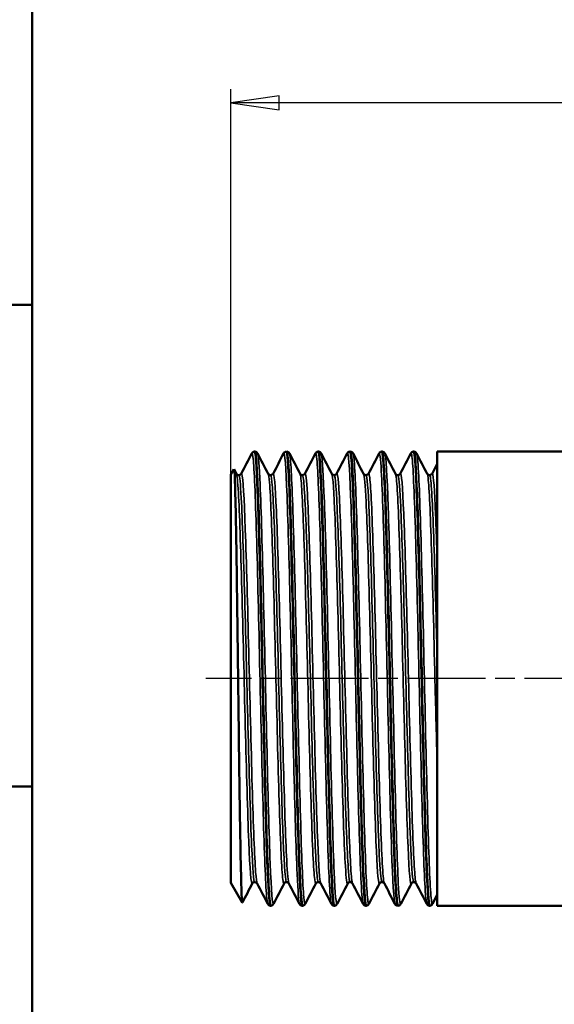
# Model space of a CAD drawing. Header units: millimetres. Extents: x -127 to 748, y -69 to 356.
# Tile 5 of 16: x 19 to 58, y 99 to 171. Entities that reach past the tile are written whole.
import ezdxf
from ezdxf.enums import TextEntityAlignment as Align

# ---------------------------------------------------------------- set-up
doc = ezdxf.new("R2010")
doc.units = ezdxf.units.MM
doc.linetypes.add('CHAIN', pattern=[0.7087, 0.4724, -0.0591, 0.1181, -0.0591])
for name, color, linetype, lineweight in [('Видимые тонкие (ГОСТ)', 7, 'Continuous', 35), ('Видимый контур (ГОСТ)', 7, 'Continuous', 50), ('Кромка (ГОСТ)', 7, 'Continuous', 50), ('Маркер центра (ГОСТ)', 7, 'Continuous', 25), ('Обозначение (ГОСТ)', 7, 'Continuous', 25), ('Размер (ГОСТ)', 7, 'Continuous', 25), ('Эскизная геометрия (ГОСТ)', 7, 'Continuous', 50)]:
    doc.layers.add(name, color=color, linetype=linetype, lineweight=lineweight)
doc.styles.get("Standard").update_dxf_attribs({"font": 'GOST Common Italic.ttf'})
doc.styles.add('Обычный текст (ГОСТ)', font='GOST Common Italic.ttf')
doc.dimstyles.new('Обычный (ГОСТ)', dxfattribs={"dimtxt": 3.5, "dimasz": 3.5, "dimexe": 1, "dimexo": 0, "dimgap": 0.5, "dimtad": 1, "dimrnd": 1e-08, "dimtxsty": 'Обычный текст (ГОСТ)', "dimblk": 'Filled-1', "dimcen": 0.09, "dimdle": 15, "dimclrd": 256, "dimclre": 256, "dimclrt": 256, "dimazin": 2, "dimtfac": 0.714286, "dimtdec": 3, "dimtmove": 0, "dimatfit": 3, "dimfxl": 1, "dimtolj": 1, "dimlwd": 25, "dimlwe": 25, "dimarcsym": 0})

# ---------------------------------------------------------------- blocks, each defined once
blk = doc.blocks.new('ГОСТ - Доп. графы 1')
at = {"layer": 'Эскизная геометрия (ГОСТ)'}
for p, q in [((-12, 145), (0, 145)), ((-7, 110), (0, 110))]:
    blk.add_line(p, q, dxfattribs=at)
at = {"layer": 'Обозначение (ГОСТ)', "lineweight": 30, "width": 0.8, "flags": 17}
for tag, p in [('Подп._и_дата_2', (-3.532, 127.511)), ('Инв._номер_дубликата', (-3.406, 97.466)), ('Взамен_инв._номера', (-3.46, 72.529)), ('Подп._и_дата_1', (-3.422, 42.352)), ('ИНВЕНТАРНЫЙ_НОМЕР', (-3.329, 12.683))]:
    blk.add_attdef(tag, text='', height=3.17, rotation=90, dxfattribs=at).set_placement(p, align=Align.MIDDLE_CENTER)
blk = doc.blocks.new('Рамки ГОСТ_ граница 297x210')
at = {"layer": 'Кромка (ГОСТ)'}
blk.add_line((20, 292), (20, 5), dxfattribs=at)
blk = doc.blocks.new('Filled-1')
at = {"color": 0}
for p, q in [((0, 0), (-1, 0.143)), ((-1, 0.143), (-1, -0.143)), ((-1, 0), (0, 0)), ((-1, -0.143), (0, 0))]:
    blk.add_line(p, q, dxfattribs=at)
at = {"color": 0, "flags": 128}
blk.add_lwpolyline([(-1, -0.143), (0, 0), (-1, 0.143), (-1, -0.143)], dxfattribs=at)
at = {"color": 0}
blk.add_solid([(-1, -0.143), (0, 0), (-1, 0.143), (-1, -0.143)], dxfattribs=at)
blk = doc.blocks.new('*D9')
at = {"layer": 'Defpoints', "color": 0, "linetype": 'Continuous', "transparency": 16777216}
for p in [(34.427, 164.675), (34.427, 137.663), (122.677, 122.835)]:
    blk.add_point(p, dxfattribs=at)
at = {"layer": 'Размер (ГОСТ)', "linetype": 'Continuous', "lineweight": 25, "transparency": 16777216}
for p, q in [((34.427, 137.663), (34.427, 165.675)), ((122.677, 122.835), (122.677, 165.675)), ((119.177, 164.675), (37.927, 164.675))]:
    blk.add_line(p, q, dxfattribs=at)
at = {"layer": 'Размер (ГОСТ)', "linetype": 'Continuous', "lineweight": 25, "transparency": 16777216, "xscale": 3.5, "yscale": 3.5, "zscale": 3.5, "rotation": 180}
blk.add_blockref('Filled-1', (34.427, 164.675), dxfattribs=at)
at = {"layer": 'Размер (ГОСТ)', "linetype": 'Continuous', "lineweight": 25, "transparency": 16777216, "xscale": 3.5, "yscale": 3.5, "zscale": 3.5}
blk.add_blockref('Filled-1', (122.677, 164.675), dxfattribs=at)
at = {"layer": 'Размер (ГОСТ)', "linetype": 'Continuous', "lineweight": 25, "transparency": 16777216, "insert": (70.997, 169.375), "char_height": 3.5, "attachment_point": 1, "style": 'Обычный текст (ГОСТ)'}
blk.add_mtext('\\A1;88,25', dxfattribs=at)

msp = doc.modelspace()

# ---------------------------------------------------------------- linework, layer by layer
at = {"layer": 'Видимые тонкие (ГОСТ)'}
for points, knots in [([(35.952, 139.195), (35.988, 139.266), (36.024, 139.102), (36.061, 138.698), (36.142, 137.788), (36.224, 135.665), (36.306, 132.772), (36.388, 129.88), (36.469, 126.235), (36.551, 122.598), (36.633, 118.961), (36.714, 115.354), (36.796, 112.527), (36.878, 109.701), (36.959, 107.672), (37.041, 106.863), (37.063, 106.642), (37.085, 106.512), (37.108, 106.472)], [4.669282, 4.669282, 4.669282, 4.669282, 4.965094, 4.965094, 4.965094, 5.631472, 5.631472, 5.631472, 6.297654, 6.297654, 6.297654, 6.963642, 6.963642, 6.963642, 7.629441, 7.629441, 7.629441, 7.810875, 7.810875, 7.810875, 7.810875]), ([(36.371, 139.198), (36.431, 139.077), (36.491, 138.306), (36.551, 136.947), (36.633, 135.099), (36.714, 132.178), (36.796, 128.789), (36.878, 125.402), (36.959, 121.57), (37.041, 118.09), (37.122, 114.611), (37.204, 111.505), (37.286, 109.419), (37.366, 107.367), (37.446, 106.314), (37.526, 106.467)], [11.038681, 11.038681, 11.038681, 11.038681, 11.528403, 11.528403, 11.528403, 12.194392, 12.194392, 12.194392, 12.860191, 12.860191, 12.860191, 13.525804, 13.525804, 13.525804, 14.180274, 14.180274, 14.180274, 14.180274]), ([(38.263, 139.203), (38.264, 139.204), (38.264, 139.204), (38.264, 139.205), (38.346, 139.35), (38.427, 138.246), (38.509, 136.122), (38.59, 133.999), (38.672, 130.87), (38.753, 127.383), (38.835, 123.897), (38.916, 120.076), (38.998, 116.711), (39.079, 113.346), (39.161, 110.458), (39.242, 108.645), (39.301, 107.334), (39.36, 106.59), (39.419, 106.472)], [10.952468, 10.952468, 10.952468, 10.952468, 10.955731, 10.955731, 10.955731, 11.620474, 11.620474, 11.620474, 12.285054, 12.285054, 12.285054, 12.949475, 12.949475, 12.949475, 13.61374, 13.61374, 13.61374, 14.09406, 14.09406, 14.09406, 14.09406]), ([(38.682, 139.197), (38.706, 139.154), (38.73, 139.009), (38.753, 138.76), (38.835, 137.908), (38.916, 135.846), (38.998, 133), (39.079, 130.155), (39.161, 126.545), (39.242, 122.918), (39.324, 119.291), (39.405, 115.669), (39.487, 112.802), (39.568, 109.936), (39.649, 107.841), (39.731, 106.952), (39.766, 106.562), (39.802, 106.405), (39.838, 106.475)], [17.321866, 17.321866, 17.321866, 17.321866, 17.515803, 17.515803, 17.515803, 18.180224, 18.180224, 18.180224, 18.84449, 18.84449, 18.84449, 19.508604, 19.508604, 19.508604, 20.172569, 20.172569, 20.172569, 20.463459, 20.463459, 20.463459, 20.463459]), ([(40.575, 139.195), (40.619, 139.279), (40.663, 139.014), (40.707, 138.399), (40.789, 137.268), (40.87, 134.96), (40.951, 131.95), (41.033, 128.941), (41.114, 125.249), (41.195, 121.637), (41.277, 118.026), (41.358, 114.517), (41.439, 111.834), (41.522, 109.088), (41.606, 107.227), (41.689, 106.651), (41.703, 106.555), (41.716, 106.494), (41.73, 106.469)], [17.235653, 17.235653, 17.235653, 17.235653, 17.596276, 17.596276, 17.596276, 18.259557, 18.259557, 18.259557, 18.922712, 18.922712, 18.922712, 19.585745, 19.585745, 19.585745, 20.26427, 20.26427, 20.26427, 20.377245, 20.377245, 20.377245, 20.377245]), ([(40.994, 139.2), (41.061, 139.065), (41.128, 138.105), (41.195, 136.435), (41.277, 134.415), (41.358, 131.371), (41.439, 127.93), (41.522, 124.408), (41.606, 120.493), (41.689, 117.028), (41.771, 113.616), (41.853, 110.662), (41.935, 108.785), (42.006, 107.146), (42.078, 106.337), (42.149, 106.468)], [23.605052, 23.605052, 23.605052, 23.605052, 24.153462, 24.153462, 24.153462, 24.816494, 24.816494, 24.816494, 25.495019, 25.495019, 25.495019, 26.163249, 26.163249, 26.163249, 26.746644, 26.746644, 26.746644, 26.746644]), ([(42.886, 139.201), (42.896, 139.222), (42.906, 139.223), (42.916, 139.206), (42.998, 139.064), (43.08, 137.669), (43.161, 135.311), (43.243, 132.954), (43.325, 129.651), (43.406, 126.088), (43.488, 122.527), (43.569, 118.729), (43.651, 115.481), (43.733, 112.236), (43.814, 109.562), (43.896, 108.014), (43.944, 107.09), (43.993, 106.57), (44.042, 106.474)], [23.518838, 23.518838, 23.518838, 23.518838, 23.601009, 23.601009, 23.601009, 24.267111, 24.267111, 24.267111, 24.932834, 24.932834, 24.932834, 25.598193, 25.598193, 25.598193, 26.263203, 26.263203, 26.263203, 26.660431, 26.660431, 26.660431, 26.660431]), ([(43.305, 139.195), (43.339, 139.132), (43.372, 138.865), (43.406, 138.394), (43.488, 137.257), (43.569, 134.934), (43.651, 131.909), (43.733, 128.885), (43.814, 125.178), (43.896, 121.558), (43.977, 117.939), (44.059, 114.429), (44.14, 111.755), (44.222, 109.082), (44.303, 107.262), (44.385, 106.671), (44.41, 106.486), (44.435, 106.422), (44.461, 106.473)], [29.888237, 29.888237, 29.888237, 29.888237, 30.163583, 30.163583, 30.163583, 30.828942, 30.828942, 30.828942, 31.493952, 31.493952, 31.493952, 32.158628, 32.158628, 32.158628, 32.822985, 32.822985, 32.822985, 33.02983, 33.02983, 33.02983, 33.02983]), ([(45.197, 139.197), (45.252, 139.297), (45.307, 138.864), (45.361, 137.914), (45.446, 136.44), (45.53, 133.726), (45.615, 130.377), (45.697, 127.139), (45.779, 123.33), (45.861, 119.747), (45.943, 116.169), (46.025, 112.84), (46.106, 110.454), (46.188, 108.071), (46.27, 106.644), (46.351, 106.47), (46.352, 106.469), (46.353, 106.468), (46.353, 106.467)], [29.802023, 29.802023, 29.802023, 29.802023, 30.246769, 30.246769, 30.246769, 30.937505, 30.937505, 30.937505, 31.60552, 31.60552, 31.60552, 32.272651, 32.272651, 32.272651, 32.938961, 32.938961, 32.938961, 32.943616, 32.943616, 32.943616, 32.943616]), ([(45.616, 139.203), (45.698, 139.046), (45.779, 137.642), (45.861, 135.281), (45.943, 132.912), (46.025, 129.595), (46.106, 126.021), (46.188, 122.451), (46.27, 118.649), (46.351, 115.406), (46.433, 112.167), (46.515, 109.505), (46.596, 107.975), (46.655, 106.876), (46.713, 106.365), (46.772, 106.472)], [36.171422, 36.171422, 36.171422, 36.171422, 36.836269, 36.836269, 36.836269, 37.5034, 37.5034, 37.5034, 38.16971, 38.16971, 38.16971, 38.835261, 38.835261, 38.835261, 39.313015, 39.313015, 39.313015, 39.313015]), ([(47.509, 139.198), (47.53, 139.241), (47.552, 139.202), (47.573, 139.076), (47.655, 138.596), (47.737, 136.868), (47.819, 134.254), (47.901, 131.645), (47.982, 128.172), (48.064, 124.555), (48.145, 120.946), (48.227, 117.217), (48.308, 114.141), (48.39, 111.07), (48.471, 108.669), (48.552, 107.434), (48.59, 106.866), (48.627, 106.546), (48.665, 106.475)], [36.085209, 36.085209, 36.085209, 36.085209, 36.260318, 36.260318, 36.260318, 36.927949, 36.927949, 36.927949, 37.593927, 37.593927, 37.593927, 38.258497, 38.258497, 38.258497, 38.921899, 38.921899, 38.921899, 39.226801, 39.226801, 39.226801, 39.226801]), ([(47.928, 139.195), (47.973, 139.106), (48.018, 138.651), (48.064, 137.84), (48.145, 136.382), (48.227, 133.786), (48.308, 130.589), (48.39, 127.398), (48.471, 123.628), (48.552, 120.057), (48.634, 116.468), (48.716, 113.104), (48.798, 110.665), (48.879, 108.237), (48.961, 106.743), (49.042, 106.491), (49.056, 106.448), (49.07, 106.441), (49.083, 106.469)], [42.454608, 42.454608, 42.454608, 42.454608, 42.824676, 42.824676, 42.824676, 43.489247, 43.489247, 43.489247, 44.152648, 44.152648, 44.152648, 44.819544, 44.819544, 44.819544, 45.483584, 45.483584, 45.483584, 45.5962, 45.5962, 45.5962, 45.5962]), ([(34.831, 137.715), (34.878, 137.621), (34.926, 137.157), (34.974, 136.336), (35.058, 134.898), (35.142, 132.375), (35.225, 129.318), (35.309, 126.263), (35.393, 122.695), (35.477, 119.393), (35.56, 116.092), (35.644, 113.081), (35.728, 111.014), (35.812, 108.948), (35.895, 107.842), (35.979, 107.936), (35.981, 107.938), (35.984, 107.942), (35.986, 107.947)], [4.759766, 4.759766, 4.759766, 4.759766, 5.149888, 5.149888, 5.149888, 5.833151, 5.833151, 5.833151, 6.51619, 6.51619, 6.51619, 7.19901, 7.19901, 7.19901, 7.881613, 7.881613, 7.881613, 7.901359, 7.901359, 7.901359, 7.901359]), ([(35.006, 137.617), (35.065, 137.612), (35.124, 137.042), (35.183, 135.945), (35.266, 134.384), (35.35, 131.767), (35.434, 128.667), (35.518, 125.568), (35.602, 122.007), (35.686, 118.765), (35.77, 115.524), (35.854, 112.623), (35.938, 110.697), (36.012, 108.985), (36.087, 108.054), (36.161, 108.048)], [4.712389, 4.712389, 4.712389, 4.712389, 5.193369, 5.193369, 5.193369, 5.87779, 5.87779, 5.87779, 6.56199, 6.56199, 6.56199, 7.245973, 7.245973, 7.245973, 7.853982, 7.853982, 7.853982, 7.853982]), ([(35.181, 137.72), (35.196, 137.75), (35.211, 137.743), (35.225, 137.698), (35.309, 137.445), (35.393, 135.995), (35.477, 133.663), (35.56, 131.331), (35.644, 128.136), (35.728, 124.772), (35.812, 121.409), (35.895, 117.903), (35.979, 115.015), (36.063, 112.129), (36.146, 109.882), (36.23, 108.764), (36.265, 108.291), (36.301, 108.021), (36.336, 107.955)], [4.665012, 4.665012, 4.665012, 4.665012, 4.786992, 4.786992, 4.786992, 5.470031, 5.470031, 5.470031, 6.152851, 6.152851, 6.152851, 6.835454, 6.835454, 6.835454, 7.517845, 7.517845, 7.517845, 7.806605, 7.806605, 7.806605, 7.806605]), ([(37.142, 137.716), (37.172, 137.659), (37.203, 137.452), (37.233, 137.092), (37.317, 136.104), (37.401, 133.976), (37.484, 131.17), (37.568, 128.364), (37.651, 124.9), (37.735, 121.528), (37.818, 118.158), (37.902, 114.904), (37.985, 112.472), (38.069, 110.041), (38.152, 108.448), (38.236, 108.039), (38.256, 107.938), (38.277, 107.91), (38.298, 107.951)], [11.042951, 11.042951, 11.042951, 11.042951, 11.291533, 11.291533, 11.291533, 11.972926, 11.972926, 11.972926, 12.654132, 12.654132, 12.654132, 13.335155, 13.335155, 13.335155, 14.015999, 14.015999, 14.015999, 14.184544, 14.184544, 14.184544, 14.184544]), ([(37.317, 137.615), (37.36, 137.614), (37.403, 137.318), (37.446, 136.727), (37.529, 135.573), (37.613, 133.305), (37.697, 130.416), (37.781, 127.528), (37.864, 124.04), (37.948, 120.711), (38.032, 117.383), (38.115, 114.237), (38.199, 111.959), (38.282, 109.681), (38.366, 108.285), (38.45, 108.076), (38.457, 108.056), (38.465, 108.047), (38.473, 108.048)], [10.995574, 10.995574, 10.995574, 10.995574, 11.345531, 11.345531, 11.345531, 12.028107, 12.028107, 12.028107, 12.710498, 12.710498, 12.710498, 13.392708, 13.392708, 13.392708, 14.074742, 14.074742, 14.074742, 14.137167, 14.137167, 14.137167, 14.137167]), ([(37.492, 137.723), (37.573, 137.876), (37.654, 136.915), (37.735, 135.031), (37.818, 133.086), (37.902, 130.17), (37.985, 126.916), (38.069, 123.663), (38.152, 120.094), (38.236, 116.983), (38.319, 113.873), (38.403, 111.242), (38.486, 109.66), (38.54, 108.64), (38.594, 108.061), (38.648, 107.954)], [10.948197, 10.948197, 10.948197, 10.948197, 11.607973, 11.607973, 11.607973, 12.288996, 12.288996, 12.288996, 12.96984, 12.96984, 12.96984, 13.650509, 13.650509, 13.650509, 14.08979, 14.08979, 14.08979, 14.08979]), ([(39.453, 137.721), (39.465, 137.701), (39.476, 137.659), (39.487, 137.596), (39.57, 137.128), (39.654, 135.483), (39.737, 133.017), (39.821, 130.55), (39.904, 127.28), (39.987, 123.912), (40.071, 120.545), (40.154, 117.103), (40.237, 114.33), (40.321, 111.558), (40.404, 109.474), (40.487, 108.528), (40.528, 108.066), (40.568, 107.877), (40.609, 107.955)], [17.326136, 17.326136, 17.326136, 17.326136, 17.41767, 17.41767, 17.41767, 18.097523, 18.097523, 18.097523, 18.777224, 18.777224, 18.777224, 19.456778, 19.456778, 19.456778, 20.136188, 20.136188, 20.136188, 20.467729, 20.467729, 20.467729, 20.467729]), ([(39.628, 137.617), (39.653, 137.619), (39.678, 137.52), (39.703, 137.317), (39.787, 136.638), (39.87, 134.801), (39.954, 132.203), (40.037, 129.606), (40.121, 126.268), (40.204, 122.911), (40.288, 119.556), (40.371, 116.206), (40.455, 113.587), (40.538, 110.969), (40.622, 109.1), (40.705, 108.386), (40.731, 108.161), (40.758, 108.051), (40.784, 108.053)], [17.27876, 17.27876, 17.27876, 17.27876, 17.482404, 17.482404, 17.482404, 18.163464, 18.163464, 18.163464, 18.844375, 18.844375, 18.844375, 19.525141, 19.525141, 19.525141, 20.205767, 20.205767, 20.205767, 20.420352, 20.420352, 20.420352, 20.420352]), ([(39.803, 137.718), (39.865, 137.83), (39.926, 137.326), (39.987, 136.241), (40.071, 134.765), (40.154, 132.225), (40.237, 129.169), (40.321, 126.113), (40.404, 122.563), (40.487, 119.285), (40.57, 116.007), (40.654, 113.024), (40.737, 110.979), (40.811, 109.161), (40.885, 108.096), (40.959, 107.948)], [17.231383, 17.231383, 17.231383, 17.231383, 17.731065, 17.731065, 17.731065, 18.410619, 18.410619, 18.410619, 19.090029, 19.090029, 19.090029, 19.769301, 19.769301, 19.769301, 20.372975, 20.372975, 20.372975, 20.372975]), ([(41.765, 137.722), (41.842, 137.569), (41.919, 136.415), (41.996, 134.461), (42.08, 132.335), (42.164, 129.278), (42.248, 125.957), (42.331, 122.638), (42.415, 119.079), (42.499, 116.056), (42.583, 113.035), (42.666, 110.571), (42.75, 109.201), (42.807, 108.271), (42.864, 107.849), (42.92, 107.953)], [23.609322, 23.609322, 23.609322, 23.609322, 24.238046, 24.238046, 24.238046, 24.921683, 24.921683, 24.921683, 25.604862, 25.604862, 25.604862, 26.287599, 26.287599, 26.287599, 26.750914, 26.750914, 26.750914, 26.750914]), ([(41.94, 137.622), (41.949, 137.622), (41.958, 137.609), (41.967, 137.582), (42.051, 137.33), (42.135, 135.883), (42.219, 133.558), (42.303, 131.234), (42.387, 128.05), (42.471, 124.703), (42.555, 121.357), (42.639, 117.873), (42.723, 115.011), (42.807, 112.151), (42.89, 109.934), (42.974, 108.843), (43.015, 108.317), (43.055, 108.055), (43.095, 108.055)], [23.561945, 23.561945, 23.561945, 23.561945, 23.636492, 23.636492, 23.636492, 24.321529, 24.321529, 24.321529, 25.006103, 25.006103, 25.006103, 25.690232, 25.690232, 25.690232, 26.373934, 26.373934, 26.373934, 26.703538, 26.703538, 26.703538, 26.703538]), ([(42.115, 137.715), (42.159, 137.799), (42.203, 137.566), (42.248, 137.013), (42.331, 135.966), (42.415, 133.779), (42.499, 130.929), (42.583, 128.08), (42.666, 124.59), (42.75, 121.218), (42.834, 117.848), (42.917, 114.62), (43.001, 112.236), (43.085, 109.854), (43.168, 108.332), (43.252, 108.001), (43.258, 107.977), (43.264, 107.959), (43.27, 107.947)], [23.514568, 23.514568, 23.514568, 23.514568, 23.875524, 23.875524, 23.875524, 24.558703, 24.558703, 24.558703, 25.24144, 25.24144, 25.24144, 25.923753, 25.923753, 25.923753, 26.605657, 26.605657, 26.605657, 26.656161, 26.656161, 26.656161, 26.656161]), ([(44.076, 137.717), (44.135, 137.598), (44.195, 136.905), (44.254, 135.691), (44.337, 133.981), (44.421, 131.25), (44.504, 128.087), (44.587, 124.927), (44.671, 121.357), (44.754, 118.151), (44.838, 114.946), (44.921, 112.126), (45.004, 110.3), (45.08, 108.636), (45.156, 107.807), (45.232, 107.948)], [29.892507, 29.892507, 29.892507, 29.892507, 30.375677, 30.375677, 30.375677, 31.055783, 31.055783, 31.055783, 31.735578, 31.735578, 31.735578, 32.415077, 32.415077, 32.415077, 33.0341, 33.0341, 33.0341, 33.0341]), ([(44.251, 137.622), (44.328, 137.617), (44.404, 136.637), (44.48, 134.845), (44.564, 132.886), (44.647, 129.971), (44.731, 126.732), (44.814, 123.495), (44.898, 119.956), (44.981, 116.884), (45.065, 113.812), (45.148, 111.228), (45.232, 109.691), (45.29, 108.616), (45.349, 108.06), (45.407, 108.054)], [29.84513, 29.84513, 29.84513, 29.84513, 30.468068, 30.468068, 30.468068, 31.149229, 31.149229, 31.149229, 31.830093, 31.830093, 31.830093, 32.510674, 32.510674, 32.510674, 32.986723, 32.986723, 32.986723, 32.986723]), ([(44.426, 137.717), (44.452, 137.769), (44.478, 137.711), (44.504, 137.538), (44.587, 136.985), (44.671, 135.26), (44.754, 132.736), (44.838, 130.212), (44.921, 126.907), (45.004, 123.535), (45.087, 120.164), (45.171, 116.749), (45.254, 114.027), (45.341, 111.186), (45.428, 109.123), (45.515, 108.321), (45.537, 108.115), (45.56, 107.993), (45.582, 107.952)], [29.797753, 29.797753, 29.797753, 29.797753, 30.009624, 30.009624, 30.009624, 30.689419, 30.689419, 30.689419, 31.368918, 31.368918, 31.368918, 32.048138, 32.048138, 32.048138, 32.757057, 32.757057, 32.757057, 32.939346, 32.939346, 32.939346, 32.939346]), ([(46.388, 137.715), (46.432, 137.629), (46.476, 137.229), (46.52, 136.522), (46.603, 135.183), (46.687, 132.751), (46.77, 129.755), (46.854, 126.761), (46.937, 123.225), (47.021, 119.911), (47.104, 116.6), (47.187, 113.533), (47.271, 111.374), (47.354, 109.217), (47.437, 107.981), (47.521, 107.932), (47.528, 107.927), (47.536, 107.932), (47.543, 107.948)], [36.175692, 36.175692, 36.175692, 36.175692, 36.535314, 36.535314, 36.535314, 37.21629, 37.21629, 37.21629, 37.896578, 37.896578, 37.896578, 38.57624, 38.57624, 38.57624, 39.255341, 39.255341, 39.255341, 39.317285, 39.317285, 39.317285, 39.317285]), ([(46.563, 137.618), (46.626, 137.612), (46.689, 136.955), (46.752, 135.703), (46.836, 134.048), (46.919, 131.365), (47.003, 128.236), (47.086, 125.111), (47.17, 121.564), (47.253, 118.364), (47.337, 115.167), (47.42, 112.338), (47.504, 110.491), (47.575, 108.908), (47.647, 108.056), (47.718, 108.049)], [36.128316, 36.128316, 36.128316, 36.128316, 36.643509, 36.643509, 36.643509, 37.325183, 37.325183, 37.325183, 38.006226, 38.006226, 38.006226, 38.6867, 38.6867, 38.6867, 39.269908, 39.269908, 39.269908, 39.269908]), ([(46.738, 137.721), (46.749, 137.743), (46.759, 137.745), (46.77, 137.727), (46.854, 137.585), (46.937, 136.254), (47.021, 134.02), (47.104, 131.788), (47.187, 128.671), (47.271, 125.342), (47.354, 122.016), (47.437, 118.502), (47.521, 115.558), (47.604, 112.592), (47.688, 110.225), (47.772, 108.975), (47.813, 108.373), (47.853, 108.032), (47.893, 107.955)], [36.080939, 36.080939, 36.080939, 36.080939, 36.170131, 36.170131, 36.170131, 36.850419, 36.850419, 36.850419, 37.530081, 37.530081, 37.530081, 38.209182, 38.209182, 38.209182, 38.893184, 38.893184, 38.893184, 39.222531, 39.222531, 39.222531, 39.222531]), ([(48.699, 137.717), (48.724, 137.671), (48.75, 137.52), (48.775, 137.263), (48.858, 136.416), (48.942, 134.418), (49.025, 131.702), (49.109, 128.979), (49.192, 125.553), (49.276, 122.169), (49.326, 120.134), (49.376, 118.119), (49.427, 116.289)], [42.458878, 42.458878, 42.458878, 42.458878, 42.664947, 42.664947, 42.664947, 43.345108, 43.345108, 43.345108, 44.027014, 44.027014, 44.027014, 44.437003, 44.437003, 44.437003, 44.437003]), ([(48.874, 137.615), (48.92, 137.614), (48.966, 137.275), (49.011, 136.602), (49.095, 135.371), (49.179, 133.033), (49.263, 130.098), (49.318, 128.187), (49.372, 126.034), (49.427, 123.845)], [42.411501, 42.411501, 42.411501, 42.411501, 42.78527, 42.78527, 42.78527, 43.46887, 43.46887, 43.46887, 43.913924, 43.913924, 43.913924, 43.913924]), ([(49.049, 137.722), (49.125, 137.861), (49.2, 137.04), (49.276, 135.388), (49.326, 134.29), (49.376, 132.836), (49.427, 131.145)], [42.364124, 42.364124, 42.364124, 42.364124, 42.980855, 42.980855, 42.980855, 43.390844, 43.390844, 43.390844, 43.390844])]:
    msp.add_open_spline(points, degree=3, knots=knots, dxfattribs=at)
at = {"layer": 'Видимый контур (ГОСТ)'}
for p, q in [((36.171, 139.335), (36.152, 139.335)), ((38.482, 139.335), (38.463, 139.335)), ((40.794, 139.335), (40.774, 139.335)), ((43.105, 139.335), (43.086, 139.335)), ((45.417, 139.335), (45.397, 139.335)), ((47.728, 139.335), (47.709, 139.335)), ((49.427, 106.335), (49.427, 139.335)), ((49.427, 139.335), (58.927, 139.335)), ((49.049, 137.723), (49.427, 138.448)), ((34.427, 137.663), (34.651, 138.051)), ((34.427, 137.663), (34.427, 108.007)), ((34.66, 138.05), (34.831, 137.723)), ((34.427, 108.007), (35.259, 106.566)), ((49.427, 107.125), (49.083, 106.467)), ((37.327, 106.335), (37.307, 106.335)), ((39.638, 106.335), (39.619, 106.335)), ((41.95, 106.335), (41.93, 106.335)), ((44.261, 106.335), (44.241, 106.335)), ((46.572, 106.335), (46.553, 106.335)), ((48.884, 106.335), (48.864, 106.335)), ((49.427, 106.335), (58.927, 106.335))]:
    msp.add_line(p, q, dxfattribs=at)
for points in [[(35.181, 137.723), (35.438, 138.216), (35.695, 138.71), (35.952, 139.203)], [(36.371, 139.203), (36.628, 138.71), (36.885, 138.216), (37.142, 137.723)], [(37.492, 137.723), (37.749, 138.216), (38.006, 138.71), (38.263, 139.203)], [(38.682, 139.203), (38.939, 138.71), (39.196, 138.216), (39.453, 137.723)], [(39.803, 137.723), (40.06, 138.216), (40.318, 138.71), (40.575, 139.203)], [(40.994, 139.203), (41.251, 138.71), (41.508, 138.216), (41.765, 137.723)], [(42.115, 137.723), (42.372, 138.216), (42.629, 138.71), (42.886, 139.203)], [(43.305, 139.203), (43.562, 138.71), (43.819, 138.216), (44.076, 137.723)], [(44.426, 137.723), (44.683, 138.216), (44.94, 138.71), (45.197, 139.203)], [(45.616, 139.203), (45.873, 138.71), (46.13, 138.216), (46.388, 137.723)], [(46.738, 137.723), (46.995, 138.216), (47.252, 138.71), (47.509, 139.203)], [(47.928, 139.203), (48.185, 138.71), (48.442, 138.216), (48.699, 137.723)], [(35.986, 107.947), (35.747, 107.487), (35.507, 107.027), (35.267, 106.567)], [(37.108, 106.467), (36.85, 106.96), (36.593, 107.453), (36.336, 107.947)], [(38.298, 107.947), (38.041, 107.453), (37.783, 106.96), (37.526, 106.467)], [(39.419, 106.467), (39.162, 106.96), (38.905, 107.453), (38.648, 107.947)], [(40.609, 107.947), (40.352, 107.453), (40.095, 106.96), (39.838, 106.467)], [(41.73, 106.467), (41.473, 106.96), (41.216, 107.453), (40.959, 107.947)], [(42.92, 107.947), (42.663, 107.453), (42.406, 106.96), (42.149, 106.467)], [(44.042, 106.467), (43.785, 106.96), (43.528, 107.453), (43.27, 107.947)], [(45.232, 107.947), (44.975, 107.453), (44.718, 106.96), (44.461, 106.467)], [(46.353, 106.467), (46.096, 106.96), (45.839, 107.453), (45.582, 107.947)], [(47.543, 107.947), (47.286, 107.453), (47.029, 106.96), (46.772, 106.467)], [(48.665, 106.467), (48.407, 106.96), (48.15, 107.453), (47.893, 107.947)]]:
    msp.add_open_spline(points, degree=3, dxfattribs=at)
for points, knots in [([(35.952, 139.203), (35.961, 139.221), (35.974, 139.243), (36.015, 139.284), (36.034, 139.299), (36.085, 139.324), (36.118, 139.333), (36.151, 139.335)], [0, 0, 0, 0, 0.03594127, 0.03594127, 0.05464525, 0.05464525, 0.07402176, 0.07402176, 0.07402176, 0.07402176]), ([(36.151, 139.334), (36.225, 139.331), (36.298, 138.328), (36.371, 136.478), (36.453, 134.421), (36.534, 131.33), (36.616, 127.845), (36.697, 124.362), (36.779, 120.507), (36.86, 117.081), (36.942, 113.655), (37.023, 110.679), (37.105, 108.768), (37.172, 107.187), (37.24, 106.344), (37.307, 106.337)], [4.711509, 4.711509, 4.711509, 4.711509, 5.309697, 5.309697, 5.309697, 5.974647, 5.974647, 5.974647, 6.639405, 6.639405, 6.639405, 7.303976, 7.303976, 7.303976, 7.853982, 7.853982, 7.853982, 7.853982]), ([(36.171, 139.335), (36.218, 139.333), (36.261, 139.315), (36.317, 139.277), (36.334, 139.258), (36.357, 139.227), (36.365, 139.214), (36.371, 139.203)], [0, 0, 0, 0, 0.02673794, 0.02673794, 0.05147124, 0.05147124, 0.07398509, 0.07398509, 0.07398509, 0.07398509]), ([(37.327, 106.344), (37.279, 106.344), (37.23, 106.764), (37.182, 107.596), (37.1, 109), (37.019, 111.566), (36.937, 114.761), (36.855, 117.948), (36.774, 121.739), (36.693, 125.351), (36.611, 128.955), (36.53, 132.357), (36.449, 134.855), (36.367, 137.349), (36.286, 138.927), (36.205, 139.264), (36.194, 139.311), (36.182, 139.334), (36.171, 139.333)], [-14.138047, -14.138047, -14.138047, -14.138047, -13.743697, -13.743697, -13.743697, -13.077699, -13.077699, -13.077699, -12.413285, -12.413285, -12.413285, -11.750212, -11.750212, -11.750212, -11.088244, -11.088244, -11.088244, -10.995574, -10.995574, -10.995574, -10.995574]), ([(38.263, 139.203), (38.273, 139.221), (38.285, 139.243), (38.327, 139.284), (38.346, 139.299), (38.396, 139.324), (38.429, 139.333), (38.463, 139.335)], [0, 0, 0, 0, 0.03594127, 0.03594127, 0.05464525, 0.05464525, 0.07402176, 0.07402176, 0.07402176, 0.07402176]), ([(38.463, 139.327), (38.499, 139.329), (38.535, 139.1), (38.57, 138.636), (38.652, 137.585), (38.733, 135.338), (38.814, 132.359), (38.896, 129.381), (38.977, 125.689), (39.058, 122.045), (39.14, 118.403), (39.221, 114.831), (39.302, 112.068), (39.384, 109.305), (39.465, 107.367), (39.546, 106.654), (39.57, 106.442), (39.595, 106.338), (39.619, 106.34)], [10.994694, 10.994694, 10.994694, 10.994694, 11.287671, 11.287671, 11.287671, 11.951033, 11.951033, 11.951033, 12.614238, 12.614238, 12.614238, 13.277289, 13.277289, 13.277289, 13.94019, 13.94019, 13.94019, 14.137167, 14.137167, 14.137167, 14.137167]), ([(39.638, 106.335), (39.559, 106.333), (39.479, 107.535), (39.399, 109.705), (39.315, 111.972), (39.232, 115.283), (39.148, 118.92), (39.067, 122.482), (38.985, 126.332), (38.903, 129.67), (38.821, 133.002), (38.74, 135.802), (38.658, 137.486), (38.6, 138.695), (38.541, 139.324), (38.482, 139.329)], [-20.421232, -20.421232, -20.421232, -20.421232, -19.769806, -19.769806, -19.769806, -19.089087, -19.089087, -19.089087, -18.42246, -18.42246, -18.42246, -17.756698, -17.756698, -17.756698, -17.27876, -17.27876, -17.27876, -17.27876]), ([(38.483, 139.335), (38.529, 139.333), (38.573, 139.315), (38.629, 139.277), (38.645, 139.258), (38.669, 139.227), (38.676, 139.214), (38.682, 139.203)], [0, 0, 0, 0, 0.02673794, 0.02673794, 0.05147124, 0.05147124, 0.07398509, 0.07398509, 0.07398509, 0.07398509]), ([(40.575, 139.203), (40.584, 139.221), (40.597, 139.243), (40.638, 139.284), (40.657, 139.299), (40.708, 139.324), (40.74, 139.333), (40.774, 139.335)], [0, 0, 0, 0, 0.03594127, 0.03594127, 0.05464525, 0.05464525, 0.07402176, 0.07402176, 0.07402176, 0.07402176]), ([(40.774, 139.335), (40.852, 139.335), (40.93, 138.19), (41.008, 136.11), (41.089, 133.948), (41.171, 130.789), (41.252, 127.283), (41.337, 123.605), (41.422, 119.57), (41.507, 116.084), (41.59, 112.708), (41.672, 109.871), (41.755, 108.173), (41.813, 106.971), (41.872, 106.346), (41.93, 106.34)], [17.27788, 17.27788, 17.27788, 17.27788, 17.914644, 17.914644, 17.914644, 18.576595, 18.576595, 18.576595, 19.271037, 19.271037, 19.271037, 19.943777, 19.943777, 19.943777, 20.420352, 20.420352, 20.420352, 20.420352]), ([(40.794, 139.335), (40.841, 139.333), (40.884, 139.315), (40.94, 139.277), (40.957, 139.258), (40.98, 139.227), (40.988, 139.214), (40.994, 139.203)], [0, 0, 0, 0, 0.02673794, 0.02673794, 0.05147124, 0.05147124, 0.07398509, 0.07398509, 0.07398509, 0.07398509]), ([(41.95, 106.343), (41.913, 106.341), (41.876, 106.584), (41.839, 107.074), (41.757, 108.157), (41.676, 110.438), (41.594, 113.444), (41.513, 116.449), (41.431, 120.16), (41.35, 123.808), (41.269, 127.454), (41.187, 131.015), (41.106, 133.753), (41.024, 136.49), (40.943, 138.389), (40.861, 139.056), (40.839, 139.241), (40.816, 139.332), (40.794, 139.33)], [-26.704417, -26.704417, -26.704417, -26.704417, -26.402995, -26.402995, -26.402995, -25.738172, -25.738172, -25.738172, -25.073724, -25.073724, -25.073724, -24.409634, -24.409634, -24.409634, -23.745888, -23.745888, -23.745888, -23.561945, -23.561945, -23.561945, -23.561945]), ([(42.886, 139.203), (42.896, 139.221), (42.908, 139.243), (42.95, 139.284), (42.969, 139.299), (43.019, 139.324), (43.052, 139.333), (43.085, 139.335)], [0, 0, 0, 0, 0.03594127, 0.03594127, 0.05464525, 0.05464525, 0.07402176, 0.07402176, 0.07402176, 0.07402176]), ([(43.085, 139.327), (43.132, 139.327), (43.178, 138.941), (43.224, 138.177), (43.306, 136.832), (43.387, 134.322), (43.469, 131.168), (43.55, 128.016), (43.632, 124.239), (43.713, 120.62), (43.795, 117.002), (43.876, 113.564), (43.957, 111.017), (44.039, 108.47), (44.12, 106.83), (44.201, 106.433), (44.215, 106.367), (44.228, 106.336), (44.241, 106.337)], [23.561065, 23.561065, 23.561065, 23.561065, 23.938858, 23.938858, 23.938858, 24.603307, 24.603307, 24.603307, 25.267396, 25.267396, 25.267396, 25.931142, 25.931142, 25.931142, 26.594559, 26.594559, 26.594559, 26.703538, 26.703538, 26.703538, 26.703538]), ([(44.261, 106.337), (44.192, 106.341), (44.123, 107.224), (44.054, 108.875), (43.973, 110.816), (43.892, 113.807), (43.811, 117.232), (43.729, 120.656), (43.648, 124.493), (43.567, 127.954), (43.482, 131.585), (43.397, 134.775), (43.312, 136.807), (43.243, 138.448), (43.174, 139.325), (43.105, 139.332)], [-32.987603, -32.987603, -32.987603, -32.987603, -32.424463, -32.424463, -32.424463, -31.762387, -31.762387, -31.762387, -31.100435, -31.100435, -31.100435, -30.405994, -30.405994, -30.405994, -29.84513, -29.84513, -29.84513, -29.84513]), ([(43.106, 139.335), (43.152, 139.333), (43.195, 139.315), (43.251, 139.277), (43.268, 139.258), (43.292, 139.227), (43.299, 139.214), (43.305, 139.203)], [0, 0, 0, 0, 0.02673794, 0.02673794, 0.05147124, 0.05147124, 0.07398509, 0.07398509, 0.07398509, 0.07398509]), ([(45.197, 139.203), (45.207, 139.221), (45.219, 139.243), (45.261, 139.284), (45.28, 139.299), (45.331, 139.324), (45.363, 139.333), (45.397, 139.335)], [0, 0, 0, 0, 0.03594127, 0.03594127, 0.05464525, 0.05464525, 0.07402176, 0.07402176, 0.07402176, 0.07402176]), ([(45.397, 139.334), (45.405, 139.335), (45.412, 139.324), (45.42, 139.303), (45.503, 139.071), (45.587, 137.52), (45.67, 134.988), (45.752, 132.508), (45.834, 129.104), (45.916, 125.486), (45.997, 121.871), (46.079, 118.066), (46.161, 114.861), (46.242, 111.659), (46.324, 109.076), (46.405, 107.647), (46.454, 106.784), (46.504, 106.345), (46.553, 106.342)], [29.84425, 29.84425, 29.84425, 29.84425, 29.907224, 29.907224, 29.907224, 30.587943, 30.587943, 30.587943, 31.254571, 31.254571, 31.254571, 31.920332, 31.920332, 31.920332, 32.585289, 32.585289, 32.585289, 32.986723, 32.986723, 32.986723, 32.986723]), ([(45.417, 139.335), (45.463, 139.333), (45.507, 139.315), (45.563, 139.277), (45.58, 139.258), (45.603, 139.227), (45.61, 139.214), (45.616, 139.203)], [0, 0, 0, 0, 0.02673794, 0.02673794, 0.05147124, 0.05147124, 0.07398509, 0.07398509, 0.07398509, 0.07398509]), ([(46.573, 106.341), (46.546, 106.338), (46.519, 106.464), (46.492, 106.722), (46.411, 107.508), (46.33, 109.515), (46.248, 112.329), (46.167, 115.142), (46.086, 118.744), (46.004, 122.391), (45.923, 126.038), (45.842, 129.706), (45.76, 132.64), (45.679, 135.573), (45.598, 137.753), (45.516, 138.731), (45.483, 139.131), (45.45, 139.329), (45.417, 139.327)], [-39.270788, -39.270788, -39.270788, -39.270788, -39.052884, -39.052884, -39.052884, -38.38936, -38.38936, -38.38936, -37.725997, -37.725997, -37.725997, -37.062792, -37.062792, -37.062792, -36.399741, -36.399741, -36.399741, -36.128316, -36.128316, -36.128316, -36.128316]), ([(47.509, 139.203), (47.518, 139.221), (47.531, 139.243), (47.572, 139.284), (47.591, 139.299), (47.642, 139.324), (47.675, 139.333), (47.708, 139.335)], [0, 0, 0, 0, 0.03594127, 0.03594127, 0.05464525, 0.05464525, 0.07402176, 0.07402176, 0.07402176, 0.07402176]), ([(47.708, 139.329), (47.766, 139.326), (47.824, 138.716), (47.882, 137.538), (47.963, 135.88), (48.045, 133.107), (48.126, 129.794), (48.208, 126.487), (48.289, 122.663), (48.37, 119.11), (48.451, 115.563), (48.533, 112.309), (48.614, 110.016), (48.695, 107.714), (48.777, 106.396), (48.858, 106.337), (48.86, 106.336), (48.862, 106.335), (48.864, 106.335)], [36.127436, 36.127436, 36.127436, 36.127436, 36.599331, 36.599331, 36.599331, 37.263746, 37.263746, 37.263746, 37.926819, 37.926819, 37.926819, 38.588787, 38.588787, 38.588787, 39.253699, 39.253699, 39.253699, 39.269908, 39.269908, 39.269908, 39.269908]), ([(47.728, 139.335), (47.775, 139.333), (47.818, 139.315), (47.874, 139.277), (47.891, 139.258), (47.914, 139.227), (47.922, 139.214), (47.928, 139.203)], [0, 0, 0, 0, 0.02673794, 0.02673794, 0.05147124, 0.05147124, 0.07398509, 0.07398509, 0.07398509, 0.07398509]), ([(48.884, 106.339), (48.82, 106.343), (48.756, 107.094), (48.692, 108.521), (48.611, 110.34), (48.529, 113.247), (48.447, 116.637), (48.366, 120.027), (48.284, 123.878), (48.203, 127.393), (48.121, 130.907), (48.04, 134.062), (47.958, 136.205), (47.882, 138.223), (47.805, 139.33), (47.728, 139.334)], [-45.553973, -45.553973, -45.553973, -45.553973, -45.032478, -45.032478, -45.032478, -44.367333, -44.367333, -44.367333, -43.702384, -43.702384, -43.702384, -43.037626, -43.037626, -43.037626, -42.411501, -42.411501, -42.411501, -42.411501]), ([(34.651, 138.051), (34.675, 138.093), (34.699, 137.784), (34.748, 136.461), (34.773, 135.415), (34.823, 132.709), (34.848, 131.07), (34.898, 127.403), (34.923, 125.408), (34.974, 121.318), (34.998, 119.262), (35.049, 115.36), (35.074, 113.553), (35.124, 110.432), (35.149, 109.152), (35.199, 107.296), (35.224, 106.744), (35.255, 106.567), (35.261, 106.555), (35.267, 106.567)], [-5.526708, -5.526708, -5.526708, -5.526708, -4.960197, -4.960197, -4.357642, -4.357642, -3.750094, -3.750094, -3.137553, -3.137553, -2.520022, -2.520022, -1.8975, -1.8975, -1.269988, -1.269988, -0.637488, -0.637488, -0.488861, -0.488861, -0.488861, -0.488861]), ([(34.831, 137.723), (34.835, 137.715), (34.842, 137.701), (34.877, 137.667), (34.894, 137.654), (34.942, 137.631), (34.974, 137.623), (35.006, 137.623)], [0, 0, 0, 0, 0.03594691, 0.03594691, 0.05480058, 0.05480058, 0.07435611, 0.07435611, 0.07435611, 0.07435611]), ([(35.006, 137.623), (35.051, 137.623), (35.095, 137.64), (35.145, 137.674), (35.158, 137.69), (35.174, 137.711), (35.178, 137.718), (35.181, 137.723)], [0, 0, 0, 0, 0.02780794, 0.02780794, 0.05196491, 0.05196491, 0.07432403, 0.07432403, 0.07432403, 0.07432403]), ([(37.142, 137.723), (37.146, 137.715), (37.153, 137.701), (37.188, 137.667), (37.205, 137.654), (37.253, 137.631), (37.285, 137.623), (37.317, 137.623)], [0, 0, 0, 0, 0.03594691, 0.03594691, 0.05480058, 0.05480058, 0.07435611, 0.07435611, 0.07435611, 0.07435611]), ([(37.317, 137.623), (37.363, 137.623), (37.406, 137.64), (37.456, 137.674), (37.469, 137.69), (37.486, 137.711), (37.489, 137.718), (37.492, 137.723)], [0, 0, 0, 0, 0.02780794, 0.02780794, 0.05196491, 0.05196491, 0.07432403, 0.07432403, 0.07432403, 0.07432403]), ([(39.453, 137.723), (39.457, 137.715), (39.464, 137.701), (39.499, 137.667), (39.517, 137.654), (39.565, 137.631), (39.596, 137.623), (39.628, 137.623)], [0, 0, 0, 0, 0.03594691, 0.03594691, 0.05480058, 0.05480058, 0.07435611, 0.07435611, 0.07435611, 0.07435611]), ([(39.628, 137.623), (39.674, 137.623), (39.717, 137.64), (39.768, 137.674), (39.781, 137.69), (39.797, 137.711), (39.801, 137.718), (39.803, 137.723)], [0, 0, 0, 0, 0.02780794, 0.02780794, 0.05196491, 0.05196491, 0.07432403, 0.07432403, 0.07432403, 0.07432403]), ([(41.765, 137.723), (41.769, 137.715), (41.776, 137.701), (41.811, 137.667), (41.828, 137.654), (41.876, 137.631), (41.908, 137.623), (41.94, 137.623)], [0, 0, 0, 0, 0.03594691, 0.03594691, 0.05480058, 0.05480058, 0.07435611, 0.07435611, 0.07435611, 0.07435611]), ([(41.94, 137.623), (41.985, 137.623), (42.029, 137.64), (42.079, 137.674), (42.092, 137.69), (42.108, 137.711), (42.112, 137.718), (42.115, 137.723)], [0, 0, 0, 0, 0.02780794, 0.02780794, 0.05196491, 0.05196491, 0.07432403, 0.07432403, 0.07432403, 0.07432403]), ([(44.076, 137.723), (44.08, 137.715), (44.087, 137.701), (44.122, 137.667), (44.139, 137.654), (44.187, 137.631), (44.219, 137.623), (44.251, 137.623)], [0, 0, 0, 0, 0.03594691, 0.03594691, 0.05480058, 0.05480058, 0.07435611, 0.07435611, 0.07435611, 0.07435611]), ([(44.251, 137.623), (44.297, 137.623), (44.34, 137.64), (44.39, 137.674), (44.404, 137.69), (44.42, 137.711), (44.424, 137.718), (44.426, 137.723)], [0, 0, 0, 0, 0.02780794, 0.02780794, 0.05196491, 0.05196491, 0.07432403, 0.07432403, 0.07432403, 0.07432403]), ([(46.388, 137.723), (46.392, 137.715), (46.399, 137.701), (46.434, 137.667), (46.451, 137.654), (46.499, 137.631), (46.531, 137.623), (46.563, 137.623)], [0, 0, 0, 0, 0.03594691, 0.03594691, 0.05480058, 0.05480058, 0.07435611, 0.07435611, 0.07435611, 0.07435611]), ([(46.563, 137.623), (46.608, 137.623), (46.652, 137.64), (46.702, 137.674), (46.715, 137.69), (46.731, 137.711), (46.735, 137.718), (46.738, 137.723)], [0, 0, 0, 0, 0.02780794, 0.02780794, 0.05196491, 0.05196491, 0.07432403, 0.07432403, 0.07432403, 0.07432403]), ([(48.699, 137.723), (48.703, 137.715), (48.71, 137.701), (48.745, 137.667), (48.762, 137.654), (48.81, 137.631), (48.842, 137.623), (48.874, 137.623)], [0, 0, 0, 0, 0.03594691, 0.03594691, 0.05480058, 0.05480058, 0.07435611, 0.07435611, 0.07435611, 0.07435611]), ([(48.874, 137.623), (48.92, 137.623), (48.963, 137.64), (49.013, 137.674), (49.026, 137.69), (49.043, 137.711), (49.046, 137.718), (49.049, 137.723)], [0, 0, 0, 0, 0.02780794, 0.02780794, 0.05196491, 0.05196491, 0.07432403, 0.07432403, 0.07432403, 0.07432403]), ([(36.161, 108.047), (36.116, 108.047), (36.072, 108.029), (36.022, 107.995), (36.009, 107.98), (35.993, 107.959), (35.989, 107.951), (35.986, 107.947)], [0, 0, 0, 0, 0.02780794, 0.02780794, 0.05196491, 0.05196491, 0.07432403, 0.07432403, 0.07432403, 0.07432403]), ([(36.336, 107.947), (36.332, 107.954), (36.325, 107.969), (36.29, 108.002), (36.273, 108.016), (36.225, 108.039), (36.193, 108.047), (36.161, 108.047)], [0, 0, 0, 0, 0.03594691, 0.03594691, 0.05480058, 0.05480058, 0.07435611, 0.07435611, 0.07435611, 0.07435611]), ([(38.473, 108.047), (38.427, 108.047), (38.384, 108.029), (38.334, 107.995), (38.32, 107.98), (38.304, 107.959), (38.3, 107.951), (38.298, 107.947)], [0, 0, 0, 0, 0.02780794, 0.02780794, 0.05196491, 0.05196491, 0.07432403, 0.07432403, 0.07432403, 0.07432403]), ([(38.648, 107.947), (38.644, 107.954), (38.637, 107.969), (38.602, 108.002), (38.584, 108.016), (38.536, 108.039), (38.505, 108.047), (38.473, 108.047)], [0, 0, 0, 0, 0.03594691, 0.03594691, 0.05480058, 0.05480058, 0.07435611, 0.07435611, 0.07435611, 0.07435611]), ([(40.784, 108.047), (40.739, 108.047), (40.695, 108.029), (40.645, 107.995), (40.632, 107.98), (40.616, 107.959), (40.612, 107.951), (40.609, 107.947)], [0, 0, 0, 0, 0.02780794, 0.02780794, 0.05196491, 0.05196491, 0.07432403, 0.07432403, 0.07432403, 0.07432403]), ([(40.959, 107.947), (40.955, 107.954), (40.948, 107.969), (40.913, 108.002), (40.896, 108.016), (40.848, 108.039), (40.816, 108.047), (40.784, 108.047)], [0, 0, 0, 0, 0.03594691, 0.03594691, 0.05480058, 0.05480058, 0.07435611, 0.07435611, 0.07435611, 0.07435611]), ([(43.095, 108.047), (43.05, 108.047), (43.006, 108.029), (42.956, 107.995), (42.943, 107.98), (42.927, 107.959), (42.923, 107.951), (42.92, 107.947)], [0, 0, 0, 0, 0.02780794, 0.02780794, 0.05196491, 0.05196491, 0.07432403, 0.07432403, 0.07432403, 0.07432403]), ([(43.27, 107.947), (43.266, 107.954), (43.26, 107.969), (43.224, 108.002), (43.207, 108.016), (43.159, 108.039), (43.128, 108.047), (43.095, 108.047)], [0, 0, 0, 0, 0.03594691, 0.03594691, 0.05480058, 0.05480058, 0.07435611, 0.07435611, 0.07435611, 0.07435611]), ([(45.407, 108.047), (45.361, 108.047), (45.318, 108.029), (45.268, 107.995), (45.255, 107.98), (45.238, 107.959), (45.234, 107.951), (45.232, 107.947)], [0, 0, 0, 0, 0.02780794, 0.02780794, 0.05196491, 0.05196491, 0.07432403, 0.07432403, 0.07432403, 0.07432403]), ([(45.582, 107.947), (45.578, 107.954), (45.571, 107.969), (45.536, 108.002), (45.519, 108.016), (45.471, 108.039), (45.439, 108.047), (45.407, 108.047)], [0, 0, 0, 0, 0.03594691, 0.03594691, 0.05480058, 0.05480058, 0.07435611, 0.07435611, 0.07435611, 0.07435611]), ([(47.718, 108.047), (47.673, 108.047), (47.629, 108.029), (47.579, 107.995), (47.566, 107.98), (47.55, 107.959), (47.546, 107.951), (47.543, 107.947)], [0, 0, 0, 0, 0.02780794, 0.02780794, 0.05196491, 0.05196491, 0.07432403, 0.07432403, 0.07432403, 0.07432403]), ([(47.893, 107.947), (47.889, 107.954), (47.882, 107.969), (47.847, 108.002), (47.83, 108.016), (47.782, 108.039), (47.75, 108.047), (47.718, 108.047)], [0, 0, 0, 0, 0.03594691, 0.03594691, 0.05480058, 0.05480058, 0.07435611, 0.07435611, 0.07435611, 0.07435611]), ([(37.307, 106.335), (37.261, 106.337), (37.217, 106.354), (37.161, 106.393), (37.144, 106.412), (37.121, 106.442), (37.114, 106.455), (37.108, 106.467)], [0, 0, 0, 0, 0.02673794, 0.02673794, 0.05147124, 0.05147124, 0.07398509, 0.07398509, 0.07398509, 0.07398509]), ([(37.526, 106.467), (37.517, 106.448), (37.504, 106.426), (37.463, 106.386), (37.444, 106.371), (37.393, 106.346), (37.361, 106.336), (37.327, 106.335)], [0, 0, 0, 0, 0.03594127, 0.03594127, 0.05464525, 0.05464525, 0.07402176, 0.07402176, 0.07402176, 0.07402176]), ([(39.618, 106.335), (39.572, 106.337), (39.529, 106.354), (39.473, 106.393), (39.456, 106.412), (39.432, 106.442), (39.425, 106.455), (39.419, 106.467)], [0, 0, 0, 0, 0.02673794, 0.02673794, 0.05147124, 0.05147124, 0.07398509, 0.07398509, 0.07398509, 0.07398509]), ([(39.838, 106.467), (39.828, 106.448), (39.816, 106.426), (39.774, 106.386), (39.755, 106.371), (39.705, 106.346), (39.672, 106.336), (39.638, 106.335)], [0, 0, 0, 0, 0.03594127, 0.03594127, 0.05464525, 0.05464525, 0.07402176, 0.07402176, 0.07402176, 0.07402176]), ([(41.93, 106.335), (41.883, 106.337), (41.84, 106.354), (41.784, 106.393), (41.767, 106.412), (41.744, 106.442), (41.736, 106.455), (41.73, 106.467)], [0, 0, 0, 0, 0.02673794, 0.02673794, 0.05147124, 0.05147124, 0.07398509, 0.07398509, 0.07398509, 0.07398509]), ([(42.149, 106.467), (42.14, 106.448), (42.127, 106.426), (42.086, 106.386), (42.067, 106.371), (42.016, 106.346), (41.983, 106.336), (41.95, 106.335)], [0, 0, 0, 0, 0.03594127, 0.03594127, 0.05464525, 0.05464525, 0.07402176, 0.07402176, 0.07402176, 0.07402176]), ([(44.241, 106.335), (44.195, 106.337), (44.151, 106.354), (44.095, 106.393), (44.078, 106.412), (44.055, 106.442), (44.048, 106.455), (44.042, 106.467)], [0, 0, 0, 0, 0.02673794, 0.02673794, 0.05147124, 0.05147124, 0.07398509, 0.07398509, 0.07398509, 0.07398509]), ([(44.461, 106.467), (44.451, 106.448), (44.439, 106.426), (44.397, 106.386), (44.378, 106.371), (44.327, 106.346), (44.295, 106.336), (44.261, 106.335)], [0, 0, 0, 0, 0.03594127, 0.03594127, 0.05464525, 0.05464525, 0.07402176, 0.07402176, 0.07402176, 0.07402176]), ([(46.553, 106.335), (46.506, 106.337), (46.463, 106.354), (46.407, 106.393), (46.39, 106.412), (46.367, 106.442), (46.359, 106.455), (46.353, 106.467)], [0, 0, 0, 0, 0.02673794, 0.02673794, 0.05147124, 0.05147124, 0.07398509, 0.07398509, 0.07398509, 0.07398509]), ([(46.772, 106.467), (46.762, 106.448), (46.75, 106.426), (46.708, 106.386), (46.689, 106.371), (46.639, 106.346), (46.606, 106.336), (46.573, 106.335)], [0, 0, 0, 0, 0.03594127, 0.03594127, 0.05464525, 0.05464525, 0.07402176, 0.07402176, 0.07402176, 0.07402176]), ([(48.864, 106.335), (48.818, 106.337), (48.774, 106.354), (48.718, 106.393), (48.701, 106.412), (48.678, 106.442), (48.671, 106.455), (48.665, 106.467)], [0, 0, 0, 0, 0.02673794, 0.02673794, 0.05147124, 0.05147124, 0.07398509, 0.07398509, 0.07398509, 0.07398509]), ([(49.083, 106.467), (49.074, 106.448), (49.061, 106.426), (49.02, 106.386), (49.001, 106.371), (48.95, 106.346), (48.918, 106.336), (48.884, 106.335)], [0, 0, 0, 0, 0.03594127, 0.03594127, 0.05464525, 0.05464525, 0.07402176, 0.07402176, 0.07402176, 0.07402176])]:
    msp.add_open_spline(points, degree=3, knots=knots, dxfattribs=at)
at = {"layer": 'Маркер центра (ГОСТ)', "linetype": 'CHAIN', "ltscale": 11.993792}
msp.add_line((103.927, 122.835), (32.609, 122.835), dxfattribs=at)

# ---------------------------------------------------------------- block references
for name, p in [('Рамки ГОСТ_ граница 297x210', (0, 0)), ('ГОСТ - Доп. графы 1', (20, 5))]:
    msp.add_blockref(name, p)

# ---------------------------------------------------------------- dimensions: what is measured, and where the dimension line sits
at = {"layer": 'Размер (ГОСТ)', "linetype": 'Continuous', "lineweight": 25}
dim = msp.add_linear_dim(base=(34.427, 164.675), p1=(122.677, 122.835), p2=(34.427, 137.663), angle=180, dimstyle='Обычный (ГОСТ)', override={"dimgap": 0.5, "dimdec": 2, "dimtol": 0, "dimlim": 0, "dimtp": 0, "dimtm": 0, "dimtdec": 3, "dimtofl": 0, "dimatfit": 1}, dxfattribs=at)
dim.commit()
dim.dimension.update_dxf_attribs({"geometry": '*D9', "text_midpoint": (76.59, 164.675), "dimtype": 160})

doc.saveas('drawing.dxf')
